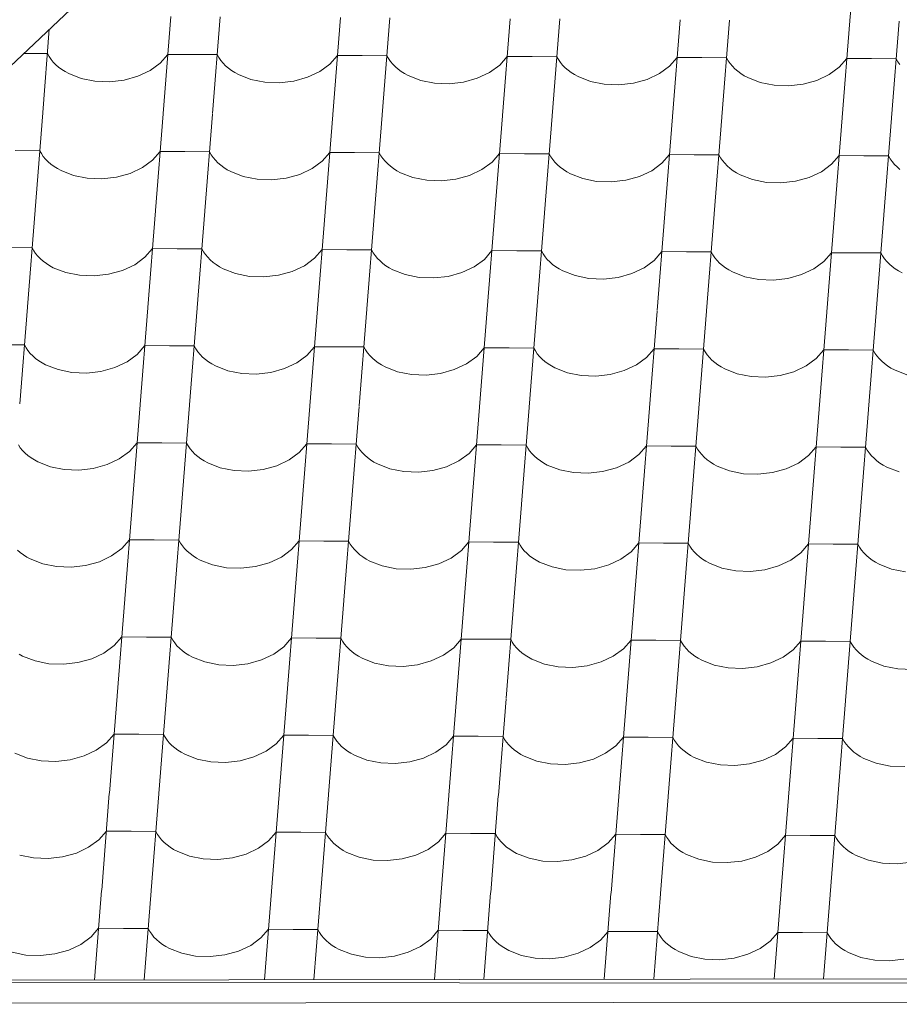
# Model space of a CAD drawing. Header units: millimetres. Extents: x -124639 to 133188, y -48358 to 76648.
# Tile 6 of 49: x 1153 to 2006, y 7033 to 7988. Entities that reach past the tile are written whole.
import ezdxf

# ---------------------------------------------------------------- set-up
doc = ezdxf.new("R2010")
doc.units = ezdxf.units.MM
doc.header["$MEASUREMENT"] = 0
doc.layers.add('Konstrukce - střechy a skořepiny', color=7, linetype='Continuous')
doc.layers.add('Výplně - Povrchové', color=7, linetype='Continuous')

# ---------------------------------------------------------------- blocks, each defined once
blk = doc.blocks.new('*X4')
at = {"layer": 'Výplně - Povrchové', "color": 7, "linetype": 'Continuous', "lineweight": 13}
for p, q in [((1965.45, 8080.96), (1958.04, 7987.12)), ((1299.5, 7990.81), (1292.08, 7896.97)), ((1347.42, 7990.51), (1340.01, 7896.67)), ((1464.12, 7989.8), (1456.71, 7895.96)), ((1512.05, 7989.51), (1504.63, 7895.67)), ((1628.75, 7988.79), (1621.34, 7894.95)), ((1676.68, 7988.5), (1669.26, 7894.66)), ((1793.38, 7987.79), (1785.96, 7893.95)), ((1841.31, 7987.49), (1833.89, 7893.65)), ((1958.01, 7986.78), (1950.59, 7892.94)), ((2005.94, 7986.49), (1998.52, 7892.65)), ((1181.76, 7978.47), (1175.38, 7897.68)), ((1179.9, 7954.91), (1157.01, 7955.05)), ((1179.9, 7954.91), (1181.5, 7952.07)), ((1181.5, 7952.07), (1183.4, 7949.33)), ((1183.4, 7949.33), (1185.59, 7946.69)), ((1185.59, 7946.69), (1188.07, 7944.18)), ((1279.41, 7938.54), (1289.28, 7945.74)), ((1289.28, 7945.74), (1296.6, 7954.2)), ((1320.57, 7954.05), (1296.6, 7954.2)), ((1344.53, 7953.9), (1320.57, 7954.05)), ((1344.53, 7953.9), (1346.13, 7951.06)), ((1346.13, 7951.06), (1348.03, 7948.32)), ((1348.03, 7948.32), (1350.22, 7945.69)), ((1350.22, 7945.69), (1352.7, 7943.18)), ((1453.91, 7944.74), (1461.23, 7953.19)), ((1485.19, 7953.04), (1461.23, 7953.19)), ((1509.16, 7952.9), (1485.19, 7953.04)), ((1509.16, 7952.9), (1510.75, 7950.06)), ((1510.75, 7950.06), (1512.65, 7947.31)), ((1512.65, 7947.31), (1514.85, 7944.68)), ((1618.53, 7943.73), (1625.86, 7952.18)), ((1649.82, 7952.03), (1625.86, 7952.18)), ((1673.79, 7951.89), (1649.82, 7952.03)), ((1673.79, 7951.89), (1675.38, 7949.05)), ((1675.38, 7949.05), (1677.28, 7946.31)), ((1677.28, 7946.31), (1679.48, 7943.67)), ((1783.16, 7942.72), (1790.49, 7951.17)), ((1814.45, 7951.03), (1790.49, 7951.17)), ((1838.41, 7950.88), (1814.45, 7951.03)), ((1838.41, 7950.88), (1840.01, 7948.04)), ((1840.01, 7948.04), (1841.91, 7945.3)), ((1947.79, 7941.72), (1955.11, 7950.17)), ((1979.08, 7950.02), (1955.11, 7950.17)), ((2003.04, 7949.87), (1979.08, 7950.02)), ((2003.04, 7949.87), (2004.64, 7947.04)), ((2004.64, 7947.04), (2006.54, 7944.29)), ((1188.07, 7944.18), (1190.82, 7941.81)), ((1190.82, 7941.81), (1193.82, 7939.58)), ((1193.82, 7939.58), (1197.06, 7937.52)), ((1197.06, 7937.52), (1200.53, 7935.62)), ((1267.52, 7932.95), (1279.41, 7938.54)), ((1352.7, 7943.18), (1355.45, 7940.8)), ((1355.45, 7940.8), (1358.45, 7938.58)), ((1358.45, 7938.58), (1361.69, 7936.51)), ((1361.69, 7936.51), (1365.16, 7934.62)), ((1432.14, 7931.94), (1444.04, 7937.53)), ((1444.04, 7937.53), (1453.91, 7944.74)), ((1514.85, 7944.68), (1517.33, 7942.17)), ((1517.33, 7942.17), (1520.08, 7939.79)), ((1520.08, 7939.79), (1523.08, 7937.57)), ((1523.08, 7937.57), (1526.32, 7935.5)), ((1596.77, 7930.94), (1608.67, 7936.53)), ((1608.67, 7936.53), (1618.53, 7943.73)), ((1679.48, 7943.67), (1681.96, 7941.16)), ((1681.96, 7941.16), (1684.7, 7938.79)), ((1684.7, 7938.79), (1687.71, 7936.56)), ((1687.71, 7936.56), (1690.95, 7934.5)), ((1773.3, 7935.52), (1783.16, 7942.72)), ((1841.91, 7945.3), (1844.11, 7942.66)), ((1844.11, 7942.66), (1846.58, 7940.15)), ((1846.58, 7940.15), (1849.33, 7937.78)), ((1849.33, 7937.78), (1852.33, 7935.55)), ((1937.93, 7934.51), (1947.79, 7941.72)), ((1200.53, 7935.62), (1212.58, 7930.92)), ((1212.58, 7930.92), (1226, 7928.21)), ((1226, 7928.21), (1240.11, 7927.65)), ((1240.11, 7927.65), (1254.19, 7929.26)), ((1254.19, 7929.26), (1267.52, 7932.95)), ((1365.16, 7934.62), (1377.21, 7929.91)), ((1377.21, 7929.91), (1390.63, 7927.21)), ((1390.63, 7927.21), (1404.74, 7926.64)), ((1404.74, 7926.64), (1418.82, 7928.25)), ((1418.82, 7928.25), (1432.14, 7931.94)), ((1526.32, 7935.5), (1529.79, 7933.61)), ((1529.79, 7933.61), (1541.84, 7928.9)), ((1541.84, 7928.9), (1555.26, 7926.2)), ((1569.37, 7925.64), (1583.44, 7927.24)), ((1583.44, 7927.24), (1596.77, 7930.94)), ((1690.95, 7934.5), (1694.42, 7932.6)), ((1694.42, 7932.6), (1706.46, 7927.9)), ((1706.46, 7927.9), (1719.89, 7925.19)), ((1748.07, 7926.24), (1761.4, 7929.93)), ((1761.4, 7929.93), (1773.3, 7935.52)), ((1852.33, 7935.55), (1855.58, 7933.49)), ((1855.58, 7933.49), (1859.04, 7931.6)), ((1859.04, 7931.6), (1871.09, 7926.89)), ((1871.09, 7926.89), (1884.51, 7924.19)), ((1912.7, 7925.23), (1926.03, 7928.92)), ((1926.03, 7928.92), (1937.93, 7934.51)), ((1555.26, 7926.2), (1569.37, 7925.64)), ((1719.89, 7925.19), (1734, 7924.63)), ((1734, 7924.63), (1748.07, 7926.24)), ((1884.51, 7924.19), (1898.62, 7923.62)), ((1898.62, 7923.62), (1912.7, 7925.23)), ((1175.35, 7897.34), (1167.93, 7803.5)), ((1292.05, 7896.63), (1284.64, 7802.79)), ((1339.98, 7896.33), (1332.56, 7802.49)), ((1456.68, 7895.62), (1449.26, 7801.78)), ((1504.61, 7895.33), (1497.19, 7801.49)), ((1621.31, 7894.61), (1613.89, 7800.77)), ((1669.24, 7894.32), (1661.82, 7800.48)), ((1785.94, 7893.61), (1778.52, 7799.77)), ((1833.86, 7893.31), (1826.45, 7799.47)), ((1950.57, 7892.6), (1943.15, 7798.76)), ((1998.49, 7892.31), (1991.08, 7798.47)), ((1172.46, 7860.73), (1148.49, 7860.88)), ((1172.46, 7860.73), (1174.05, 7857.89)), ((1281.83, 7851.57), (1289.16, 7860.02)), ((1313.12, 7859.87), (1289.16, 7860.02)), ((1337.09, 7859.72), (1313.12, 7859.87)), ((1337.09, 7859.72), (1338.68, 7856.88)), ((1174.05, 7857.89), (1175.95, 7855.15)), ((1175.95, 7855.15), (1178.15, 7852.51)), ((1178.15, 7852.51), (1180.63, 7850)), ((1271.97, 7844.36), (1281.83, 7851.57)), ((1338.68, 7856.88), (1340.58, 7854.14)), ((1340.58, 7854.14), (1342.78, 7851.51)), ((1342.78, 7851.51), (1345.26, 7849)), ((1436.6, 7843.35), (1446.46, 7850.56)), ((1446.46, 7850.56), (1453.79, 7859.01)), ((1477.75, 7858.86), (1453.79, 7859.01)), ((1501.71, 7858.72), (1477.75, 7858.86)), ((1501.71, 7858.72), (1503.31, 7855.88)), ((1503.31, 7855.88), (1505.21, 7853.13)), ((1505.21, 7853.13), (1507.41, 7850.5)), ((1507.41, 7850.5), (1509.88, 7847.99)), ((1611.09, 7849.55), (1618.42, 7858)), ((1642.38, 7857.86), (1618.42, 7858)), ((1666.34, 7857.71), (1642.38, 7857.86)), ((1666.34, 7857.71), (1667.94, 7854.87)), ((1667.94, 7854.87), (1669.84, 7852.13)), ((1669.84, 7852.13), (1672.03, 7849.49)), ((1775.72, 7848.54), (1783.04, 7857)), ((1807.01, 7856.85), (1783.04, 7857)), ((1830.97, 7856.7), (1807.01, 7856.85)), ((1830.97, 7856.7), (1832.57, 7853.86)), ((1832.57, 7853.86), (1834.47, 7851.12)), ((1834.47, 7851.12), (1836.66, 7848.49)), ((1940.35, 7847.54), (1947.67, 7855.99)), ((1971.64, 7855.84), (1947.67, 7855.99)), ((1995.6, 7855.69), (1971.64, 7855.84)), ((1995.6, 7855.69), (1997.2, 7852.86)), ((1997.2, 7852.86), (1999.1, 7850.11)), ((1180.63, 7850), (1183.38, 7847.63)), ((1183.38, 7847.63), (1186.38, 7845.4)), ((1186.38, 7845.4), (1189.62, 7843.34)), ((1189.62, 7843.34), (1193.09, 7841.44)), ((1193.09, 7841.44), (1205.14, 7836.74)), ((1260.07, 7838.77), (1271.97, 7844.36)), ((1345.26, 7849), (1348, 7846.62)), ((1348, 7846.62), (1351.01, 7844.4)), ((1351.01, 7844.4), (1354.25, 7842.33)), ((1354.25, 7842.33), (1357.72, 7840.44)), ((1424.7, 7837.76), (1436.6, 7843.35)), ((1509.88, 7847.99), (1512.63, 7845.61)), ((1512.63, 7845.61), (1515.64, 7843.39)), ((1515.64, 7843.39), (1518.88, 7841.32)), ((1518.88, 7841.32), (1522.34, 7839.43)), ((1589.33, 7836.76), (1601.23, 7842.35)), ((1601.23, 7842.35), (1611.09, 7849.55)), ((1672.03, 7849.49), (1674.51, 7846.98)), ((1674.51, 7846.98), (1677.26, 7844.61)), ((1677.26, 7844.61), (1680.26, 7842.38)), ((1680.26, 7842.38), (1683.51, 7840.32)), ((1753.96, 7835.75), (1765.86, 7841.34)), ((1765.86, 7841.34), (1775.72, 7848.54)), ((1836.66, 7848.49), (1839.14, 7845.97)), ((1839.14, 7845.97), (1841.89, 7843.6)), ((1841.89, 7843.6), (1844.89, 7841.37)), ((1844.89, 7841.37), (1848.13, 7839.31)), ((1930.48, 7840.33), (1940.35, 7847.54)), ((1999.1, 7850.11), (2001.29, 7847.48)), ((2001.29, 7847.48), (2003.77, 7844.97)), ((2003.77, 7844.97), (2006.52, 7842.59)), ((1205.14, 7836.74), (1218.56, 7834.04)), ((1218.56, 7834.04), (1232.67, 7833.47)), ((1232.67, 7833.47), (1246.75, 7835.08)), ((1246.75, 7835.08), (1260.07, 7838.77)), ((1357.72, 7840.44), (1369.77, 7835.73)), ((1369.77, 7835.73), (1383.19, 7833.03)), ((1383.19, 7833.03), (1397.3, 7832.47)), ((1397.3, 7832.47), (1411.37, 7834.07)), ((1411.37, 7834.07), (1424.7, 7837.76)), ((1522.34, 7839.43), (1534.39, 7834.72)), ((1534.39, 7834.72), (1547.81, 7832.02)), ((1547.81, 7832.02), (1561.92, 7831.46)), ((1561.92, 7831.46), (1576, 7833.06)), ((1576, 7833.06), (1589.33, 7836.76)), ((1683.51, 7840.32), (1686.97, 7838.42)), ((1686.97, 7838.42), (1699.02, 7833.72)), ((1699.02, 7833.72), (1712.44, 7831.01)), ((1726.55, 7830.45), (1740.63, 7832.06)), ((1740.63, 7832.06), (1753.96, 7835.75)), ((1848.13, 7839.31), (1851.6, 7837.42)), ((1851.6, 7837.42), (1863.65, 7832.71)), ((1863.65, 7832.71), (1877.07, 7830.01)), ((1891.18, 7829.44), (1905.26, 7831.05)), ((1905.26, 7831.05), (1918.59, 7834.74)), ((1918.59, 7834.74), (1930.48, 7840.33)), ((1712.44, 7831.01), (1726.55, 7830.45)), ((1877.07, 7830.01), (1891.18, 7829.44)), ((1167.91, 7803.16), (1160.49, 7709.32)), ((1284.61, 7802.45), (1277.19, 7708.61)), ((1332.54, 7802.16), (1325.12, 7708.32)), ((1449.24, 7801.44), (1441.82, 7707.6)), ((1497.16, 7801.15), (1489.75, 7707.31)), ((1613.87, 7800.43), (1606.45, 7706.59)), ((1661.79, 7800.14), (1654.38, 7706.3)), ((1778.49, 7799.43), (1771.08, 7705.59)), ((1826.42, 7799.13), (1819, 7705.29)), ((1943.12, 7798.42), (1935.71, 7704.58)), ((1991.05, 7798.13), (1983.63, 7704.29)), ((1165.01, 7766.55), (1141.05, 7766.7)), ((1165.01, 7766.55), (1166.61, 7763.71)), ((1274.39, 7757.39), (1281.72, 7765.84)), ((1305.68, 7765.69), (1281.72, 7765.84)), ((1329.64, 7765.54), (1305.68, 7765.69)), ((1329.64, 7765.54), (1331.24, 7762.71)), ((1439.02, 7756.38), (1446.34, 7764.83)), ((1470.31, 7764.68), (1446.34, 7764.83)), ((1494.27, 7764.54), (1470.31, 7764.68)), ((1494.27, 7764.54), (1495.87, 7761.7)), ((1166.61, 7763.71), (1168.51, 7760.97)), ((1168.51, 7760.97), (1170.71, 7758.33)), ((1170.71, 7758.33), (1173.18, 7755.82)), ((1173.18, 7755.82), (1175.93, 7753.45)), ((1264.53, 7750.18), (1274.39, 7757.39)), ((1331.24, 7762.71), (1333.14, 7759.96)), ((1333.14, 7759.96), (1335.33, 7757.33)), ((1335.33, 7757.33), (1337.81, 7754.82)), ((1337.81, 7754.82), (1340.56, 7752.44)), ((1429.16, 7749.17), (1439.02, 7756.38)), ((1495.87, 7761.7), (1497.77, 7758.95)), ((1497.77, 7758.95), (1499.96, 7756.32)), ((1499.96, 7756.32), (1502.44, 7753.81)), ((1593.78, 7748.17), (1603.65, 7755.37)), ((1603.65, 7755.37), (1610.97, 7763.82)), ((1634.94, 7763.68), (1610.97, 7763.82)), ((1658.9, 7763.53), (1634.94, 7763.68)), ((1658.9, 7763.53), (1660.5, 7760.69)), ((1660.5, 7760.69), (1662.4, 7757.95)), ((1662.4, 7757.95), (1664.59, 7755.31)), ((1664.59, 7755.31), (1667.07, 7752.8)), ((1768.28, 7754.37), (1775.6, 7762.82)), ((1799.56, 7762.67), (1775.6, 7762.82)), ((1823.53, 7762.52), (1799.56, 7762.67)), ((1823.53, 7762.52), (1825.12, 7759.68)), ((1825.12, 7759.68), (1827.02, 7756.94)), ((1827.02, 7756.94), (1829.22, 7754.31)), ((1932.9, 7753.36), (1940.23, 7761.81)), ((1964.19, 7761.66), (1940.23, 7761.81)), ((1988.16, 7761.52), (1964.19, 7761.66)), ((1988.16, 7761.52), (1989.75, 7758.68)), ((1989.75, 7758.68), (1991.65, 7755.93)), ((1991.65, 7755.93), (1993.85, 7753.3)), ((1175.93, 7753.45), (1178.94, 7751.22)), ((1178.94, 7751.22), (1182.18, 7749.16)), ((1182.18, 7749.16), (1185.64, 7747.27)), ((1185.64, 7747.27), (1197.69, 7742.56)), ((1252.63, 7744.59), (1264.53, 7750.18)), ((1340.56, 7752.44), (1343.56, 7750.22)), ((1343.56, 7750.22), (1346.81, 7748.15)), ((1346.81, 7748.15), (1350.27, 7746.26)), ((1350.27, 7746.26), (1362.32, 7741.55)), ((1417.26, 7743.58), (1429.16, 7749.17)), ((1502.44, 7753.81), (1505.19, 7751.44)), ((1505.19, 7751.44), (1508.19, 7749.21)), ((1508.19, 7749.21), (1511.43, 7747.14)), ((1511.43, 7747.14), (1514.9, 7745.25)), ((1514.9, 7745.25), (1526.95, 7740.55)), ((1581.89, 7742.58), (1593.78, 7748.17)), ((1667.07, 7752.8), (1669.82, 7750.43)), ((1669.82, 7750.43), (1672.82, 7748.2)), ((1672.82, 7748.2), (1676.06, 7746.14)), ((1676.06, 7746.14), (1679.53, 7744.24)), ((1746.51, 7741.57), (1758.41, 7747.16)), ((1758.41, 7747.16), (1768.28, 7754.37)), ((1829.22, 7754.31), (1831.7, 7751.8)), ((1831.7, 7751.8), (1834.45, 7749.42)), ((1834.45, 7749.42), (1837.45, 7747.2)), ((1837.45, 7747.2), (1840.69, 7745.13)), ((1840.69, 7745.13), (1844.16, 7743.24)), ((1911.14, 7740.56), (1923.04, 7746.15)), ((1923.04, 7746.15), (1932.9, 7753.36)), ((1993.85, 7753.3), (1996.33, 7750.79)), ((1996.33, 7750.79), (1999.07, 7748.41)), ((1999.07, 7748.41), (2002.08, 7746.19)), ((2002.08, 7746.19), (2005.32, 7744.12)), ((1197.69, 7742.56), (1211.12, 7739.86)), ((1211.12, 7739.86), (1225.22, 7739.29)), ((1225.22, 7739.29), (1239.3, 7740.9)), ((1239.3, 7740.9), (1252.63, 7744.59)), ((1362.32, 7741.55), (1375.74, 7738.85)), ((1375.74, 7738.85), (1389.85, 7738.29)), ((1389.85, 7738.29), (1403.93, 7739.89)), ((1403.93, 7739.89), (1417.26, 7743.58)), ((1526.95, 7740.55), (1540.37, 7737.84)), ((1540.37, 7737.84), (1554.48, 7737.28)), ((1554.48, 7737.28), (1568.56, 7738.88)), ((1568.56, 7738.88), (1581.89, 7742.58)), ((1679.53, 7744.24), (1691.58, 7739.54)), ((1691.58, 7739.54), (1705, 7736.84)), ((1705, 7736.84), (1719.11, 7736.27)), ((1719.11, 7736.27), (1733.19, 7737.88)), ((1733.19, 7737.88), (1746.51, 7741.57)), ((1844.16, 7743.24), (1856.21, 7738.53)), ((1856.21, 7738.53), (1869.63, 7735.83)), ((1869.63, 7735.83), (1883.74, 7735.26)), ((1883.74, 7735.26), (1897.81, 7736.87)), ((1897.81, 7736.87), (1911.14, 7740.56)), ((2005.32, 7744.12), (2008.78, 7742.23)), ((1160.46, 7708.98), (1153.05, 7615.14)), ((1277.17, 7708.27), (1269.75, 7614.43)), ((1325.09, 7707.98), (1317.68, 7614.14)), ((1441.79, 7707.26), (1434.38, 7613.42)), ((1489.72, 7706.97), (1482.3, 7613.13)), ((1606.42, 7706.26), (1599.01, 7612.42)), ((1654.35, 7705.96), (1646.93, 7612.12)), ((1771.05, 7705.25), (1763.63, 7611.41)), ((1818.98, 7704.96), (1811.56, 7611.11)), ((1935.68, 7704.24), (1928.26, 7610.4)), ((1983.61, 7703.95), (1976.19, 7610.11)), ((1157.57, 7672.37), (1133.61, 7672.52)), ((1157.57, 7672.37), (1159.17, 7669.53)), ((1159.17, 7669.53), (1161.07, 7666.79)), ((1266.95, 7663.21), (1274.27, 7671.66)), ((1298.24, 7671.51), (1274.27, 7671.66)), ((1322.2, 7671.37), (1298.24, 7671.51)), ((1322.2, 7671.37), (1323.8, 7668.53)), ((1431.58, 7662.2), (1438.9, 7670.65)), ((1462.86, 7670.5), (1438.9, 7670.65)), ((1486.83, 7670.36), (1462.86, 7670.5)), ((1486.83, 7670.36), (1488.42, 7667.52)), ((1596.2, 7661.19), (1603.53, 7669.64)), ((1627.49, 7669.5), (1603.53, 7669.64)), ((1651.46, 7669.35), (1627.49, 7669.5)), ((1651.46, 7669.35), (1653.05, 7666.51)), ((1161.07, 7666.79), (1163.26, 7664.16)), ((1163.26, 7664.16), (1165.74, 7661.64)), ((1165.74, 7661.64), (1168.49, 7659.27)), ((1168.49, 7659.27), (1171.49, 7657.05)), ((1257.09, 7656), (1266.95, 7663.21)), ((1323.8, 7668.53), (1325.7, 7665.78)), ((1325.7, 7665.78), (1327.89, 7663.15)), ((1327.89, 7663.15), (1330.37, 7660.64)), ((1330.37, 7660.64), (1333.12, 7658.26)), ((1421.71, 7655), (1431.58, 7662.2)), ((1488.42, 7667.52), (1490.32, 7664.78)), ((1490.32, 7664.78), (1492.52, 7662.14)), ((1492.52, 7662.14), (1495, 7659.63)), ((1495, 7659.63), (1497.75, 7657.26)), ((1586.34, 7653.99), (1596.2, 7661.19)), ((1653.05, 7666.51), (1654.95, 7663.77)), ((1654.95, 7663.77), (1657.15, 7661.13)), ((1657.15, 7661.13), (1659.63, 7658.62)), ((1750.97, 7652.98), (1760.83, 7660.19)), ((1760.83, 7660.19), (1768.16, 7668.64)), ((1792.12, 7668.49), (1768.16, 7668.64)), ((1816.08, 7668.34), (1792.12, 7668.49)), ((1816.08, 7668.34), (1817.68, 7665.51)), ((1817.68, 7665.51), (1819.58, 7662.76)), ((1819.58, 7662.76), (1821.78, 7660.13)), ((1821.78, 7660.13), (1824.25, 7657.62)), ((1915.6, 7651.97), (1925.46, 7659.18)), ((1925.46, 7659.18), (1932.79, 7667.63)), ((1956.75, 7667.48), (1932.79, 7667.63)), ((1980.71, 7667.34), (1956.75, 7667.48)), ((1980.71, 7667.34), (1982.31, 7664.5)), ((1982.31, 7664.5), (1984.21, 7661.75)), ((1984.21, 7661.75), (1986.4, 7659.12)), ((1171.49, 7657.05), (1174.74, 7654.98)), ((1174.74, 7654.98), (1178.2, 7653.09)), ((1178.2, 7653.09), (1190.25, 7648.38)), ((1231.86, 7646.72), (1245.19, 7650.41)), ((1245.19, 7650.41), (1257.09, 7656)), ((1333.12, 7658.26), (1336.12, 7656.04)), ((1336.12, 7656.04), (1339.36, 7653.97)), ((1339.36, 7653.97), (1342.83, 7652.08)), ((1342.83, 7652.08), (1354.88, 7647.37)), ((1409.81, 7649.4), (1421.71, 7655)), ((1497.75, 7657.26), (1500.75, 7655.03)), ((1500.75, 7655.03), (1503.99, 7652.97)), ((1503.99, 7652.97), (1507.46, 7651.07)), ((1507.46, 7651.07), (1519.51, 7646.37)), ((1574.44, 7648.4), (1586.34, 7653.99)), ((1659.63, 7658.62), (1662.37, 7656.25)), ((1662.37, 7656.25), (1665.38, 7654.02)), ((1665.38, 7654.02), (1668.62, 7651.96)), ((1668.62, 7651.96), (1672.09, 7650.07)), ((1672.09, 7650.07), (1684.13, 7645.36)), ((1739.07, 7647.39), (1750.97, 7652.98)), ((1824.25, 7657.62), (1827, 7655.24)), ((1827, 7655.24), (1830.01, 7653.02)), ((1830.01, 7653.02), (1833.25, 7650.95)), ((1833.25, 7650.95), (1836.71, 7649.06)), ((1903.7, 7646.38), (1915.6, 7651.97)), ((1986.4, 7659.12), (1988.88, 7656.61)), ((1988.88, 7656.61), (1991.63, 7654.23)), ((1991.63, 7654.23), (1994.63, 7652.01)), ((1994.63, 7652.01), (1997.88, 7649.94)), ((1997.88, 7649.94), (2001.34, 7648.05)), ((1190.25, 7648.38), (1203.67, 7645.68)), ((1203.67, 7645.68), (1217.78, 7645.11)), ((1217.78, 7645.11), (1231.86, 7646.72)), ((1354.88, 7647.37), (1368.3, 7644.67)), ((1368.3, 7644.67), (1382.41, 7644.11)), ((1382.41, 7644.11), (1396.49, 7645.71)), ((1396.49, 7645.71), (1409.81, 7649.4)), ((1519.51, 7646.37), (1532.93, 7643.66)), ((1532.93, 7643.66), (1547.04, 7643.1)), ((1547.04, 7643.1), (1561.11, 7644.71)), ((1561.11, 7644.71), (1574.44, 7648.4)), ((1684.13, 7645.36), (1697.56, 7642.66)), ((1697.56, 7642.66), (1711.67, 7642.09)), ((1711.67, 7642.09), (1725.74, 7643.7)), ((1725.74, 7643.7), (1739.07, 7647.39)), ((1836.71, 7649.06), (1848.76, 7644.35)), ((1848.76, 7644.35), (1862.18, 7641.65)), ((1862.18, 7641.65), (1876.29, 7641.09)), ((1876.29, 7641.09), (1890.37, 7642.69)), ((1890.37, 7642.69), (1903.7, 7646.38)), ((2001.34, 7648.05), (2013.39, 7643.35)), ((1269.72, 7614.09), (1262.31, 7520.25)), ((1317.65, 7613.8), (1310.23, 7519.96)), ((1434.35, 7613.08), (1426.93, 7519.24)), ((1482.28, 7612.79), (1474.86, 7518.95)), ((1598.98, 7612.08), (1591.56, 7518.24)), ((1646.91, 7611.78), (1639.49, 7517.94)), ((1763.61, 7611.07), (1756.19, 7517.23)), ((1811.53, 7610.78), (1804.12, 7516.94)), ((1928.24, 7610.06), (1920.82, 7516.22)), ((1976.16, 7609.77), (1968.75, 7515.93)), ((1151.72, 7575.35), (1153.62, 7572.61)), ((1259.5, 7569.03), (1266.83, 7577.48)), ((1290.79, 7577.33), (1266.83, 7577.48)), ((1314.76, 7577.19), (1290.79, 7577.33)), ((1314.76, 7577.19), (1316.35, 7574.35)), ((1316.35, 7574.35), (1318.25, 7571.6)), ((1424.13, 7568.02), (1431.46, 7576.47)), ((1455.42, 7576.33), (1431.46, 7576.47)), ((1479.38, 7576.18), (1455.42, 7576.33)), ((1479.38, 7576.18), (1480.98, 7573.34)), ((1480.98, 7573.34), (1482.88, 7570.6)), ((1588.76, 7567.01), (1596.09, 7575.47)), ((1620.05, 7575.32), (1596.09, 7575.47)), ((1644.01, 7575.17), (1620.05, 7575.32)), ((1644.01, 7575.17), (1645.61, 7572.33)), ((1753.39, 7566.01), (1760.71, 7574.46)), ((1784.68, 7574.31), (1760.71, 7574.46)), ((1808.64, 7574.16), (1784.68, 7574.31)), ((1808.64, 7574.16), (1810.24, 7571.33)), ((1918.02, 7565), (1925.34, 7573.45)), ((1949.31, 7573.3), (1925.34, 7573.45)), ((1973.27, 7573.16), (1949.31, 7573.3)), ((1153.62, 7572.61), (1155.82, 7569.98)), ((1155.82, 7569.98), (1158.3, 7567.47)), ((1158.3, 7567.47), (1161.05, 7565.09)), ((1161.05, 7565.09), (1164.05, 7562.87)), ((1249.64, 7561.82), (1259.5, 7569.03)), ((1318.25, 7571.6), (1320.45, 7568.97)), ((1320.45, 7568.97), (1322.93, 7566.46)), ((1322.93, 7566.46), (1325.67, 7564.08)), ((1325.67, 7564.08), (1328.68, 7561.86)), ((1414.27, 7560.82), (1424.13, 7568.02)), ((1482.88, 7570.6), (1485.08, 7567.96)), ((1485.08, 7567.96), (1487.55, 7565.45)), ((1487.55, 7565.45), (1490.3, 7563.08)), ((1578.9, 7559.81), (1588.76, 7567.01)), ((1645.61, 7572.33), (1647.51, 7569.59)), ((1647.51, 7569.59), (1649.7, 7566.96)), ((1649.7, 7566.96), (1652.18, 7564.44)), ((1652.18, 7564.44), (1654.93, 7562.07)), ((1743.53, 7558.8), (1753.39, 7566.01)), ((1810.24, 7571.33), (1812.14, 7568.58)), ((1812.14, 7568.58), (1814.33, 7565.95)), ((1814.33, 7565.95), (1816.81, 7563.44)), ((1908.15, 7557.8), (1918.02, 7565)), ((1973.27, 7573.16), (1974.87, 7570.32)), ((1974.87, 7570.32), (1976.77, 7567.58)), ((1976.77, 7567.58), (1978.96, 7564.94)), ((1978.96, 7564.94), (1981.44, 7562.43)), ((1164.05, 7562.87), (1167.29, 7560.8)), ((1167.29, 7560.8), (1170.76, 7558.91)), ((1170.76, 7558.91), (1182.81, 7554.2)), ((1182.81, 7554.2), (1196.23, 7551.5)), ((1224.42, 7552.54), (1237.74, 7556.23)), ((1237.74, 7556.23), (1249.64, 7561.82)), ((1328.68, 7561.86), (1331.92, 7559.79)), ((1331.92, 7559.79), (1335.39, 7557.9)), ((1335.39, 7557.9), (1347.44, 7553.19)), ((1389.04, 7551.53), (1402.37, 7555.23)), ((1402.37, 7555.23), (1414.27, 7560.82)), ((1490.3, 7563.08), (1493.31, 7560.85)), ((1493.31, 7560.85), (1496.55, 7558.79)), ((1496.55, 7558.79), (1500.01, 7556.89)), ((1500.01, 7556.89), (1512.06, 7552.19)), ((1553.67, 7550.53), (1567, 7554.22)), ((1567, 7554.22), (1578.9, 7559.81)), ((1654.93, 7562.07), (1657.93, 7559.84)), ((1657.93, 7559.84), (1661.18, 7557.78)), ((1661.18, 7557.78), (1664.64, 7555.89)), ((1664.64, 7555.89), (1676.69, 7551.18)), ((1731.63, 7553.21), (1743.53, 7558.8)), ((1816.81, 7563.44), (1819.56, 7561.06)), ((1819.56, 7561.06), (1822.56, 7558.84)), ((1822.56, 7558.84), (1825.8, 7556.77)), ((1825.8, 7556.77), (1829.27, 7554.88)), ((1829.27, 7554.88), (1841.32, 7550.17)), ((1896.26, 7552.2), (1908.15, 7557.8)), ((1981.44, 7562.43), (1984.19, 7560.06)), ((1984.19, 7560.06), (1987.19, 7557.83)), ((1987.19, 7557.83), (1990.43, 7555.77)), ((1990.43, 7555.77), (1993.9, 7553.87)), ((1196.23, 7551.5), (1210.34, 7550.94)), ((1210.34, 7550.94), (1224.42, 7552.54)), ((1347.44, 7553.19), (1360.86, 7550.49)), ((1360.86, 7550.49), (1374.97, 7549.93)), ((1374.97, 7549.93), (1389.04, 7551.53)), ((1512.06, 7552.19), (1525.48, 7549.48)), ((1525.48, 7549.48), (1539.59, 7548.92)), ((1539.59, 7548.92), (1553.67, 7550.53)), ((1676.69, 7551.18), (1690.11, 7548.48)), ((1690.11, 7548.48), (1704.22, 7547.91)), ((1704.22, 7547.91), (1718.3, 7549.52)), ((1718.3, 7549.52), (1731.63, 7553.21)), ((1841.32, 7550.17), (1854.74, 7547.47)), ((1854.74, 7547.47), (1868.85, 7546.91)), ((1868.85, 7546.91), (1882.93, 7548.51)), ((1882.93, 7548.51), (1896.26, 7552.2)), ((1993.9, 7553.87), (2005.95, 7549.17)), ((1262.28, 7519.91), (1254.86, 7426.07)), ((1310.21, 7519.62), (1302.79, 7425.78)), ((1426.91, 7518.9), (1419.49, 7425.06)), ((1474.83, 7518.61), (1467.42, 7424.77)), ((1591.54, 7517.9), (1584.12, 7424.06)), ((1639.46, 7517.6), (1632.05, 7423.76)), ((1756.16, 7516.89), (1748.75, 7423.05)), ((1804.09, 7516.6), (1796.67, 7422.76)), ((1920.79, 7515.88), (1913.38, 7422.04)), ((1968.72, 7515.59), (1961.3, 7421.75)), ((1252.06, 7474.85), (1259.39, 7483.3)), ((1283.35, 7483.15), (1259.39, 7483.3)), ((1307.31, 7483.01), (1283.35, 7483.15)), ((1307.31, 7483.01), (1308.91, 7480.17)), ((1308.91, 7480.17), (1310.81, 7477.42)), ((1416.69, 7473.84), (1424.01, 7482.29)), ((1447.98, 7482.15), (1424.01, 7482.29)), ((1471.94, 7482), (1447.98, 7482.15)), ((1471.94, 7482), (1473.54, 7479.16)), ((1473.54, 7479.16), (1475.44, 7476.42)), ((1581.32, 7472.84), (1588.64, 7481.29)), ((1612.61, 7481.14), (1588.64, 7481.29)), ((1636.57, 7480.99), (1612.61, 7481.14)), ((1636.57, 7480.99), (1638.17, 7478.15)), ((1638.17, 7478.15), (1640.07, 7475.41)), ((1745.95, 7471.83), (1753.27, 7480.28)), ((1777.23, 7480.13), (1753.27, 7480.28)), ((1801.2, 7479.99), (1777.23, 7480.13)), ((1801.2, 7479.99), (1802.79, 7477.15)), ((1910.57, 7470.82), (1917.9, 7479.27)), ((1941.86, 7479.13), (1917.9, 7479.27)), ((1965.83, 7478.98), (1941.86, 7479.13)), ((1965.83, 7478.98), (1967.42, 7476.14)), ((1150.85, 7473.29), (1153.6, 7470.91)), ((1153.6, 7470.91), (1156.61, 7468.69)), ((1156.61, 7468.69), (1159.85, 7466.62)), ((1242.2, 7467.64), (1252.06, 7474.85)), ((1310.81, 7477.42), (1313, 7474.79)), ((1313, 7474.79), (1315.48, 7472.28)), ((1315.48, 7472.28), (1318.23, 7469.91)), ((1318.23, 7469.91), (1321.23, 7467.68)), ((1406.83, 7466.64), (1416.69, 7473.84)), ((1475.44, 7476.42), (1477.63, 7473.78)), ((1477.63, 7473.78), (1480.11, 7471.27)), ((1480.11, 7471.27), (1482.86, 7468.9)), ((1482.86, 7468.9), (1485.86, 7466.67)), ((1571.45, 7465.63), (1581.32, 7472.84)), ((1640.07, 7475.41), (1642.26, 7472.78)), ((1642.26, 7472.78), (1644.74, 7470.27)), ((1644.74, 7470.27), (1647.49, 7467.89)), ((1736.08, 7464.62), (1745.95, 7471.83)), ((1802.79, 7477.15), (1804.69, 7474.4)), ((1804.69, 7474.4), (1806.89, 7471.77)), ((1806.89, 7471.77), (1809.37, 7469.26)), ((1809.37, 7469.26), (1812.12, 7466.88)), ((1900.71, 7463.62), (1910.57, 7470.82)), ((1967.42, 7476.14), (1969.32, 7473.4)), ((1969.32, 7473.4), (1971.52, 7470.76)), ((1971.52, 7470.76), (1974, 7468.25)), ((1974, 7468.25), (1976.74, 7465.88)), ((1159.85, 7466.62), (1163.31, 7464.73)), ((1163.31, 7464.73), (1175.36, 7460.02)), ((1175.36, 7460.02), (1188.79, 7457.32)), ((1216.97, 7458.36), (1230.3, 7462.05)), ((1230.3, 7462.05), (1242.2, 7467.64)), ((1321.23, 7467.68), (1324.48, 7465.61)), ((1324.48, 7465.61), (1327.94, 7463.72)), ((1327.94, 7463.72), (1339.99, 7459.02)), ((1339.99, 7459.02), (1353.41, 7456.31)), ((1381.6, 7457.35), (1394.93, 7461.05)), ((1394.93, 7461.05), (1406.83, 7466.64)), ((1485.86, 7466.67), (1489.1, 7464.61)), ((1489.1, 7464.61), (1492.57, 7462.71)), ((1492.57, 7462.71), (1504.62, 7458.01)), ((1546.23, 7456.35), (1559.56, 7460.04)), ((1559.56, 7460.04), (1571.45, 7465.63)), ((1647.49, 7467.89), (1650.49, 7465.67)), ((1650.49, 7465.67), (1653.73, 7463.6)), ((1653.73, 7463.6), (1657.2, 7461.71)), ((1657.2, 7461.71), (1669.25, 7457)), ((1710.86, 7455.34), (1724.18, 7459.03)), ((1724.18, 7459.03), (1736.08, 7464.62)), ((1812.12, 7466.88), (1815.12, 7464.66)), ((1815.12, 7464.66), (1818.36, 7462.59)), ((1818.36, 7462.59), (1821.83, 7460.7)), ((1821.83, 7460.7), (1833.88, 7455.99)), ((1888.81, 7458.03), (1900.71, 7463.62)), ((1976.74, 7465.88), (1979.75, 7463.65)), ((1979.75, 7463.65), (1982.99, 7461.59)), ((1982.99, 7461.59), (1986.45, 7459.69)), ((1986.45, 7459.69), (1998.5, 7454.99)), ((1188.79, 7457.32), (1202.89, 7456.76)), ((1202.89, 7456.76), (1216.97, 7458.36)), ((1353.41, 7456.31), (1367.52, 7455.75)), ((1367.52, 7455.75), (1381.6, 7457.35)), ((1504.62, 7458.01), (1518.04, 7455.31)), ((1518.04, 7455.31), (1532.15, 7454.74)), ((1532.15, 7454.74), (1546.23, 7456.35)), ((1669.25, 7457), (1682.67, 7454.3)), ((1682.67, 7454.3), (1696.78, 7453.73)), ((1696.78, 7453.73), (1710.86, 7455.34)), ((1833.88, 7455.99), (1847.3, 7453.29)), ((1847.3, 7453.29), (1861.41, 7452.73)), ((1861.41, 7452.73), (1875.48, 7454.33)), ((1875.48, 7454.33), (1888.81, 7458.03)), ((1998.5, 7454.99), (2011.93, 7452.28)), ((1254.84, 7425.73), (1247.42, 7331.89)), ((1302.76, 7425.44), (1295.35, 7331.6)), ((1419.46, 7424.73), (1412.05, 7330.89)), ((1467.39, 7424.43), (1459.97, 7330.59)), ((1584.09, 7423.72), (1576.68, 7329.88)), ((1632.02, 7423.43), (1624.6, 7329.58)), ((1748.72, 7422.71), (1741.3, 7328.87)), ((1796.65, 7422.42), (1789.23, 7328.58)), ((1913.35, 7421.7), (1905.93, 7327.86)), ((1961.28, 7421.41), (1953.86, 7327.57)), ((1244.62, 7380.67), (1251.94, 7389.12)), ((1275.91, 7388.97), (1251.94, 7389.12)), ((1299.87, 7388.83), (1275.91, 7388.97)), ((1299.87, 7388.83), (1301.47, 7385.99)), ((1301.47, 7385.99), (1303.37, 7383.25)), ((1303.37, 7383.25), (1305.56, 7380.61)), ((1409.25, 7379.66), (1416.57, 7388.11)), ((1440.53, 7387.97), (1416.57, 7388.11)), ((1464.5, 7387.82), (1440.53, 7387.97)), ((1464.5, 7387.82), (1466.09, 7384.98)), ((1466.09, 7384.98), (1467.99, 7382.24)), ((1467.99, 7382.24), (1470.19, 7379.6)), ((1573.87, 7378.66), (1581.2, 7387.11)), ((1605.16, 7386.96), (1581.2, 7387.11)), ((1629.13, 7386.81), (1605.16, 7386.96)), ((1629.13, 7386.81), (1630.72, 7383.97)), ((1630.72, 7383.97), (1632.62, 7381.23)), ((1738.5, 7377.65), (1745.83, 7386.1)), ((1769.79, 7385.95), (1745.83, 7386.1)), ((1793.75, 7385.81), (1769.79, 7385.95)), ((1793.75, 7385.81), (1795.35, 7382.97)), ((1795.35, 7382.97), (1797.25, 7380.22)), ((1903.13, 7376.64), (1910.46, 7385.09)), ((1934.42, 7384.95), (1910.46, 7385.09)), ((1958.38, 7384.8), (1934.42, 7384.95)), ((1958.38, 7384.8), (1959.98, 7381.96)), ((1222.86, 7367.87), (1234.76, 7373.47)), ((1234.76, 7373.47), (1244.62, 7380.67)), ((1305.56, 7380.61), (1308.04, 7378.1)), ((1308.04, 7378.1), (1310.79, 7375.73)), ((1310.79, 7375.73), (1313.79, 7373.5)), ((1313.79, 7373.5), (1317.03, 7371.44)), ((1399.38, 7372.46), (1409.25, 7379.66)), ((1470.19, 7379.6), (1472.67, 7377.09)), ((1472.67, 7377.09), (1475.42, 7374.72)), ((1475.42, 7374.72), (1478.42, 7372.49)), ((1564.01, 7371.45), (1573.87, 7378.66)), ((1632.62, 7381.23), (1634.82, 7378.6)), ((1634.82, 7378.6), (1637.3, 7376.09)), ((1637.3, 7376.09), (1640.04, 7373.71)), ((1640.04, 7373.71), (1643.05, 7371.49)), ((1728.64, 7370.44), (1738.5, 7377.65)), ((1797.25, 7380.22), (1799.45, 7377.59)), ((1799.45, 7377.59), (1801.92, 7375.08)), ((1801.92, 7375.08), (1804.67, 7372.7)), ((1804.67, 7372.7), (1807.68, 7370.48)), ((1893.27, 7369.44), (1903.13, 7376.64)), ((1959.98, 7381.96), (1961.88, 7379.22)), ((1961.88, 7379.22), (1964.07, 7376.58)), ((1964.07, 7376.58), (1966.55, 7374.07)), ((1966.55, 7374.07), (1969.3, 7371.7)), ((1152.41, 7372.44), (1155.87, 7370.55)), ((1155.87, 7370.55), (1167.92, 7365.84)), ((1167.92, 7365.84), (1181.34, 7363.14)), ((1181.34, 7363.14), (1195.45, 7362.58)), ((1195.45, 7362.58), (1209.53, 7364.18)), ((1209.53, 7364.18), (1222.86, 7367.87)), ((1317.03, 7371.44), (1320.5, 7369.54)), ((1320.5, 7369.54), (1332.55, 7364.84)), ((1332.55, 7364.84), (1345.97, 7362.13)), ((1360.08, 7361.57), (1374.16, 7363.18)), ((1374.16, 7363.18), (1387.48, 7366.87)), ((1387.48, 7366.87), (1399.38, 7372.46)), ((1478.42, 7372.49), (1481.66, 7370.43)), ((1481.66, 7370.43), (1485.13, 7368.54)), ((1485.13, 7368.54), (1497.18, 7363.83)), ((1497.18, 7363.83), (1510.6, 7361.13)), ((1538.78, 7362.17), (1552.11, 7365.86)), ((1552.11, 7365.86), (1564.01, 7371.45)), ((1643.05, 7371.49), (1646.29, 7369.42)), ((1646.29, 7369.42), (1649.76, 7367.53)), ((1649.76, 7367.53), (1661.8, 7362.82)), ((1703.41, 7361.16), (1716.74, 7364.85)), ((1716.74, 7364.85), (1728.64, 7370.44)), ((1807.68, 7370.48), (1810.92, 7368.41)), ((1810.92, 7368.41), (1814.38, 7366.52)), ((1814.38, 7366.52), (1826.43, 7361.82)), ((1868.04, 7360.15), (1881.37, 7363.85)), ((1881.37, 7363.85), (1893.27, 7369.44)), ((1969.3, 7371.7), (1972.3, 7369.47)), ((1972.3, 7369.47), (1975.55, 7367.41)), ((1975.55, 7367.41), (1979.01, 7365.51)), ((1979.01, 7365.51), (1991.06, 7360.81)), ((1345.97, 7362.13), (1360.08, 7361.57)), ((1510.6, 7361.13), (1524.71, 7360.56)), ((1524.71, 7360.56), (1538.78, 7362.17)), ((1661.8, 7362.82), (1675.23, 7360.12)), ((1675.23, 7360.12), (1689.34, 7359.56)), ((1689.34, 7359.56), (1703.41, 7361.16)), ((1826.43, 7361.82), (1839.85, 7359.11)), ((1839.85, 7359.11), (1853.96, 7358.55)), ((1853.96, 7358.55), (1868.04, 7360.15)), ((1991.06, 7360.81), (2004.48, 7358.1)), ((2004.48, 7358.1), (2018.59, 7357.54)), ((1247.39, 7331.55), (1239.98, 7237.71)), ((1295.32, 7331.26), (1287.9, 7237.42)), ((1412.02, 7330.55), (1404.6, 7236.71)), ((1459.95, 7330.25), (1452.53, 7236.41)), ((1576.65, 7329.54), (1569.23, 7235.7)), ((1624.58, 7329.25), (1617.16, 7235.41)), ((1741.28, 7328.53), (1733.86, 7234.69)), ((1789.2, 7328.24), (1781.79, 7234.4)), ((1905.91, 7327.52), (1898.49, 7233.68)), ((1953.83, 7327.23), (1946.42, 7233.39)), ((1237.17, 7286.49), (1244.5, 7294.94)), ((1268.46, 7294.8), (1244.5, 7294.94)), ((1292.43, 7294.65), (1268.46, 7294.8)), ((1292.43, 7294.65), (1294.02, 7291.81)), ((1294.02, 7291.81), (1295.92, 7289.07)), ((1295.92, 7289.07), (1298.12, 7286.43)), ((1401.8, 7285.48), (1409.13, 7293.93)), ((1433.09, 7293.79), (1409.13, 7293.93)), ((1457.05, 7293.64), (1433.09, 7293.79)), ((1457.05, 7293.64), (1458.65, 7290.8)), ((1458.65, 7290.8), (1460.55, 7288.06)), ((1460.55, 7288.06), (1462.75, 7285.43)), ((1566.43, 7284.48), (1573.76, 7292.93)), ((1597.72, 7292.78), (1573.76, 7292.93)), ((1621.68, 7292.63), (1597.72, 7292.78)), ((1621.68, 7292.63), (1623.28, 7289.8)), ((1623.28, 7289.8), (1625.18, 7287.05)), ((1625.18, 7287.05), (1627.37, 7284.42)), ((1731.06, 7283.47), (1738.38, 7291.92)), ((1762.35, 7291.77), (1738.38, 7291.92)), ((1786.31, 7291.63), (1762.35, 7291.77)), ((1786.31, 7291.63), (1787.91, 7288.79)), ((1787.91, 7288.79), (1789.81, 7286.05)), ((1895.69, 7282.46), (1903.01, 7290.91)), ((1926.98, 7290.77), (1903.01, 7290.91)), ((1950.94, 7290.62), (1926.98, 7290.77)), ((1950.94, 7290.62), (1952.54, 7287.78)), ((1952.54, 7287.78), (1954.44, 7285.04)), ((1215.41, 7273.7), (1227.31, 7279.29)), ((1227.31, 7279.29), (1237.17, 7286.49)), ((1298.12, 7286.43), (1300.6, 7283.92)), ((1300.6, 7283.92), (1303.34, 7281.55)), ((1303.34, 7281.55), (1306.35, 7279.32)), ((1306.35, 7279.32), (1309.59, 7277.26)), ((1309.59, 7277.26), (1313.06, 7275.36)), ((1380.04, 7272.69), (1391.94, 7278.28)), ((1391.94, 7278.28), (1401.8, 7285.48)), ((1462.75, 7285.43), (1465.22, 7282.91)), ((1465.22, 7282.91), (1467.97, 7280.54)), ((1467.97, 7280.54), (1470.98, 7278.31)), ((1470.98, 7278.31), (1474.22, 7276.25)), ((1544.67, 7271.68), (1556.57, 7277.27)), ((1556.57, 7277.27), (1566.43, 7284.48)), ((1627.37, 7284.42), (1629.85, 7281.91)), ((1629.85, 7281.91), (1632.6, 7279.53)), ((1632.6, 7279.53), (1635.6, 7277.31)), ((1635.6, 7277.31), (1638.85, 7275.24)), ((1721.2, 7276.27), (1731.06, 7283.47)), ((1789.81, 7286.05), (1792, 7283.41)), ((1792, 7283.41), (1794.48, 7280.9)), ((1794.48, 7280.9), (1797.23, 7278.53)), ((1797.23, 7278.53), (1800.23, 7276.3)), ((1885.82, 7275.26), (1895.69, 7282.46)), ((1954.44, 7285.04), (1956.63, 7282.4)), ((1956.63, 7282.4), (1959.11, 7279.89)), ((1959.11, 7279.89), (1961.86, 7277.52)), ((1961.86, 7277.52), (1964.86, 7275.29)), ((1148.43, 7276.37), (1160.48, 7271.66)), ((1160.48, 7271.66), (1173.9, 7268.96)), ((1173.9, 7268.96), (1188.01, 7268.4)), ((1188.01, 7268.4), (1202.09, 7270)), ((1202.09, 7270), (1215.41, 7273.7)), ((1313.06, 7275.36), (1325.11, 7270.66)), ((1325.11, 7270.66), (1338.53, 7267.95)), ((1338.53, 7267.95), (1352.64, 7267.39)), ((1352.64, 7267.39), (1366.71, 7269)), ((1366.71, 7269), (1380.04, 7272.69)), ((1474.22, 7276.25), (1477.68, 7274.36)), ((1477.68, 7274.36), (1489.73, 7269.65)), ((1489.73, 7269.65), (1503.16, 7266.95)), ((1517.26, 7266.38), (1531.34, 7267.99)), ((1531.34, 7267.99), (1544.67, 7271.68)), ((1638.85, 7275.24), (1642.31, 7273.35)), ((1642.31, 7273.35), (1654.36, 7268.64)), ((1654.36, 7268.64), (1667.78, 7265.94)), ((1695.97, 7266.98), (1709.3, 7270.67)), ((1709.3, 7270.67), (1721.2, 7276.27)), ((1800.23, 7276.3), (1803.47, 7274.24)), ((1803.47, 7274.24), (1806.94, 7272.34)), ((1806.94, 7272.34), (1818.99, 7267.64)), ((1818.99, 7267.64), (1832.41, 7264.93)), ((1860.6, 7265.97), (1873.93, 7269.67)), ((1873.93, 7269.67), (1885.82, 7275.26)), ((1964.86, 7275.29), (1968.1, 7273.23)), ((1968.1, 7273.23), (1971.57, 7271.33)), ((1971.57, 7271.33), (1983.62, 7266.63)), ((1503.16, 7266.95), (1517.26, 7266.38)), ((1667.78, 7265.94), (1681.89, 7265.38)), ((1681.89, 7265.38), (1695.97, 7266.98)), ((1832.41, 7264.93), (1846.52, 7264.37)), ((1846.52, 7264.37), (1860.6, 7265.97)), ((1983.62, 7266.63), (1997.04, 7263.93)), ((1997.04, 7263.93), (2011.15, 7263.36)), ((1239.95, 7237.37), (1232.53, 7143.53)), ((1287.88, 7237.08), (1280.46, 7143.24)), ((1404.58, 7236.37), (1397.16, 7142.53)), ((1452.5, 7236.07), (1445.09, 7142.23)), ((1569.21, 7235.36), (1561.79, 7141.52)), ((1617.13, 7235.07), (1609.72, 7141.23)), ((1733.83, 7234.35), (1726.42, 7140.51)), ((1781.76, 7234.06), (1774.34, 7140.22)), ((1898.46, 7233.35), (1891.05, 7139.51)), ((1946.39, 7233.05), (1938.97, 7139.21)), ((1229.73, 7192.31), (1237.06, 7200.76)), ((1261.02, 7200.62), (1237.06, 7200.76)), ((1219.87, 7185.11), (1229.73, 7192.31)), ((1284.98, 7200.47), (1261.02, 7200.62)), ((1284.98, 7200.47), (1286.58, 7197.63)), ((1286.58, 7197.63), (1288.48, 7194.89)), ((1288.48, 7194.89), (1290.67, 7192.25)), ((1290.67, 7192.25), (1293.15, 7189.74)), ((1384.5, 7184.1), (1394.36, 7191.3)), ((1394.36, 7191.3), (1401.68, 7199.76)), ((1425.65, 7199.61), (1401.68, 7199.76)), ((1449.61, 7199.46), (1425.65, 7199.61)), ((1449.61, 7199.46), (1451.21, 7196.62)), ((1451.21, 7196.62), (1453.11, 7193.88)), ((1453.11, 7193.88), (1455.3, 7191.25)), ((1455.3, 7191.25), (1457.78, 7188.74)), ((1558.99, 7190.3), (1566.31, 7198.75)), ((1590.28, 7198.6), (1566.31, 7198.75)), ((1614.24, 7198.46), (1590.28, 7198.6)), ((1614.24, 7198.46), (1615.84, 7195.62)), ((1615.84, 7195.62), (1617.74, 7192.87)), ((1617.74, 7192.87), (1619.93, 7190.24)), ((1723.62, 7189.29), (1730.94, 7197.74)), ((1754.9, 7197.59), (1730.94, 7197.74)), ((1778.87, 7197.45), (1754.9, 7197.59)), ((1778.87, 7197.45), (1780.46, 7194.61)), ((1780.46, 7194.61), (1782.36, 7191.87)), ((1782.36, 7191.87), (1784.56, 7189.23)), ((1888.24, 7188.28), (1895.57, 7196.73)), ((1919.53, 7196.59), (1895.57, 7196.73)), ((1943.5, 7196.44), (1919.53, 7196.59)), ((1943.5, 7196.44), (1945.09, 7193.6)), ((1945.09, 7193.6), (1946.99, 7190.86)), ((1207.97, 7179.52), (1219.87, 7185.11)), ((1293.15, 7189.74), (1295.9, 7187.37)), ((1295.9, 7187.37), (1298.9, 7185.14)), ((1298.9, 7185.14), (1302.15, 7183.08)), ((1302.15, 7183.08), (1305.61, 7181.18)), ((1372.6, 7178.51), (1384.5, 7184.1)), ((1457.78, 7188.74), (1460.53, 7186.36)), ((1460.53, 7186.36), (1463.53, 7184.14)), ((1463.53, 7184.14), (1466.77, 7182.07)), ((1466.77, 7182.07), (1470.24, 7180.18)), ((1537.23, 7177.5), (1549.12, 7183.09)), ((1549.12, 7183.09), (1558.99, 7190.3)), ((1619.93, 7190.24), (1622.41, 7187.73)), ((1622.41, 7187.73), (1625.16, 7185.35)), ((1625.16, 7185.35), (1628.16, 7183.13)), ((1628.16, 7183.13), (1631.4, 7181.06)), ((1701.85, 7176.5), (1713.75, 7182.09)), ((1713.75, 7182.09), (1723.62, 7189.29)), ((1784.56, 7189.23), (1787.04, 7186.72)), ((1787.04, 7186.72), (1789.79, 7184.35)), ((1789.79, 7184.35), (1792.79, 7182.12)), ((1792.79, 7182.12), (1796.03, 7180.06)), ((1878.38, 7181.08), (1888.24, 7188.28)), ((1946.99, 7190.86), (1949.19, 7188.22)), ((1949.19, 7188.22), (1951.67, 7185.71)), ((1951.67, 7185.71), (1954.41, 7183.34)), ((1954.41, 7183.34), (1957.42, 7181.11)), ((1153.03, 7177.49), (1166.46, 7174.78)), ((1166.46, 7174.78), (1180.56, 7174.22)), ((1180.56, 7174.22), (1194.64, 7175.82)), ((1194.64, 7175.82), (1207.97, 7179.52)), ((1305.61, 7181.18), (1317.66, 7176.48)), ((1317.66, 7176.48), (1331.08, 7173.77)), ((1331.08, 7173.77), (1345.19, 7173.21)), ((1345.19, 7173.21), (1359.27, 7174.82)), ((1359.27, 7174.82), (1372.6, 7178.51)), ((1470.24, 7180.18), (1482.29, 7175.47)), ((1482.29, 7175.47), (1495.71, 7172.77)), ((1495.71, 7172.77), (1509.82, 7172.2)), ((1509.82, 7172.2), (1523.9, 7173.81)), ((1523.9, 7173.81), (1537.23, 7177.5)), ((1631.4, 7181.06), (1634.87, 7179.17)), ((1634.87, 7179.17), (1646.92, 7174.46)), ((1646.92, 7174.46), (1660.34, 7171.76)), ((1674.45, 7171.2), (1688.53, 7172.8)), ((1688.53, 7172.8), (1701.85, 7176.5)), ((1796.03, 7180.06), (1799.5, 7178.16)), ((1799.5, 7178.16), (1811.55, 7173.46)), ((1811.55, 7173.46), (1824.97, 7170.75)), ((1853.15, 7171.8), (1866.48, 7175.49)), ((1866.48, 7175.49), (1878.38, 7181.08)), ((1957.42, 7181.11), (1960.66, 7179.05)), ((1960.66, 7179.05), (1964.12, 7177.16)), ((1964.12, 7177.16), (1976.17, 7172.45)), ((1976.17, 7172.45), (1989.6, 7169.75)), ((1660.34, 7171.76), (1674.45, 7171.2)), ((1824.97, 7170.75), (1839.08, 7170.19)), ((1839.08, 7170.19), (1853.15, 7171.8)), ((1989.6, 7169.75), (2003.71, 7169.18)), ((2003.71, 7169.18), (2017.78, 7170.79)), ((1232.51, 7143.2), (1225.64, 7056.33)), ((1280.43, 7142.9), (1273.6, 7056.4)), ((1397.13, 7142.19), (1390.37, 7056.58)), ((1445.06, 7141.89), (1438.32, 7056.65)), ((1561.76, 7141.18), (1555.1, 7056.83)), ((1609.69, 7140.89), (1603.05, 7056.9)), ((1726.39, 7140.17), (1719.82, 7057.07)), ((1774.32, 7139.88), (1767.78, 7057.15)), ((1891.02, 7139.17), (1884.55, 7057.32)), ((1938.95, 7138.87), (1932.51, 7057.39)), ((1222.29, 7098.13), (1229.61, 7106.58)), ((1253.58, 7106.44), (1229.61, 7106.58)), ((1277.54, 7106.29), (1253.58, 7106.44)), ((1277.54, 7106.29), (1279.14, 7103.45)), ((1386.92, 7097.13), (1394.24, 7105.58)), ((1418.2, 7105.43), (1394.24, 7105.58)), ((1442.17, 7105.28), (1418.2, 7105.43)), ((1442.17, 7105.28), (1443.76, 7102.44)), ((1212.43, 7090.93), (1222.29, 7098.13)), ((1279.14, 7103.45), (1281.04, 7100.71)), ((1281.04, 7100.71), (1283.23, 7098.07)), ((1283.23, 7098.07), (1285.71, 7095.56)), ((1377.05, 7089.92), (1386.92, 7097.13)), ((1443.76, 7102.44), (1445.66, 7099.7)), ((1445.66, 7099.7), (1447.86, 7097.07)), ((1447.86, 7097.07), (1450.34, 7094.56)), ((1541.68, 7088.91), (1551.54, 7096.12)), ((1551.54, 7096.12), (1558.87, 7104.57)), ((1582.83, 7104.42), (1558.87, 7104.57)), ((1606.8, 7104.28), (1582.83, 7104.42)), ((1606.8, 7104.28), (1608.39, 7101.44)), ((1608.39, 7101.44), (1610.29, 7098.69)), ((1610.29, 7098.69), (1612.49, 7096.06)), ((1612.49, 7096.06), (1614.97, 7093.55)), ((1716.17, 7095.11), (1723.5, 7103.56)), ((1747.46, 7103.42), (1723.5, 7103.56)), ((1771.42, 7103.27), (1747.46, 7103.42)), ((1771.42, 7103.27), (1773.02, 7100.43)), ((1773.02, 7100.43), (1774.92, 7097.69)), ((1774.92, 7097.69), (1777.12, 7095.05)), ((1880.8, 7094.1), (1888.13, 7102.56)), ((1912.09, 7102.41), (1888.13, 7102.56)), ((1936.05, 7102.26), (1912.09, 7102.41)), ((1936.05, 7102.26), (1937.65, 7099.42)), ((1937.65, 7099.42), (1939.55, 7096.68)), ((1939.55, 7096.68), (1941.74, 7094.05)), ((1200.53, 7085.34), (1212.43, 7090.93)), ((1285.71, 7095.56), (1288.46, 7093.19)), ((1288.46, 7093.19), (1291.46, 7090.96)), ((1291.46, 7090.96), (1294.7, 7088.9)), ((1294.7, 7088.9), (1298.17, 7087)), ((1298.17, 7087), (1310.22, 7082.3)), ((1365.15, 7084.33), (1377.05, 7089.92)), ((1450.34, 7094.56), (1453.09, 7092.18)), ((1453.09, 7092.18), (1456.09, 7089.96)), ((1456.09, 7089.96), (1459.33, 7087.89)), ((1459.33, 7087.89), (1462.8, 7086)), ((1529.78, 7083.32), (1541.68, 7088.91)), ((1614.97, 7093.55), (1617.71, 7091.17)), ((1617.71, 7091.17), (1620.72, 7088.95)), ((1620.72, 7088.95), (1623.96, 7086.88)), ((1623.96, 7086.88), (1627.43, 7084.99)), ((1694.41, 7082.32), (1706.31, 7087.91)), ((1706.31, 7087.91), (1716.17, 7095.11)), ((1777.12, 7095.05), (1779.59, 7092.54)), ((1779.59, 7092.54), (1782.34, 7090.17)), ((1782.34, 7090.17), (1785.35, 7087.94)), ((1785.35, 7087.94), (1788.59, 7085.88)), ((1859.04, 7081.31), (1870.94, 7086.9)), ((1870.94, 7086.9), (1880.8, 7094.1)), ((1941.74, 7094.05), (1944.22, 7091.53)), ((1944.22, 7091.53), (1946.97, 7089.16)), ((1946.97, 7089.16), (1949.97, 7086.93)), ((1949.97, 7086.93), (1953.22, 7084.87)), ((1145.59, 7083.31), (1159.01, 7080.6)), ((1159.01, 7080.6), (1173.12, 7080.04)), ((1173.12, 7080.04), (1187.2, 7081.65)), ((1187.2, 7081.65), (1200.53, 7085.34)), ((1310.22, 7082.3), (1323.64, 7079.6)), ((1323.64, 7079.6), (1337.75, 7079.03)), ((1337.75, 7079.03), (1351.83, 7080.64)), ((1351.83, 7080.64), (1365.15, 7084.33)), ((1462.8, 7086), (1474.85, 7081.29)), ((1474.85, 7081.29), (1488.27, 7078.59)), ((1488.27, 7078.59), (1502.38, 7078.03)), ((1502.38, 7078.03), (1516.46, 7079.63)), ((1516.46, 7079.63), (1529.78, 7083.32)), ((1627.43, 7084.99), (1639.47, 7080.29)), ((1639.47, 7080.29), (1652.9, 7077.58)), ((1652.9, 7077.58), (1667.01, 7077.02)), ((1667.01, 7077.02), (1681.08, 7078.62)), ((1681.08, 7078.62), (1694.41, 7082.32)), ((1788.59, 7085.88), (1792.05, 7083.98)), ((1792.05, 7083.98), (1804.1, 7079.28)), ((1804.1, 7079.28), (1817.52, 7076.57)), ((1831.63, 7076.01), (1845.71, 7077.62)), ((1845.71, 7077.62), (1859.04, 7081.31)), ((1953.22, 7084.87), (1956.68, 7082.98)), ((1956.68, 7082.98), (1968.73, 7078.27)), ((1968.73, 7078.27), (1982.15, 7075.57)), ((1996.26, 7075), (2010.34, 7076.61)), ((1817.52, 7076.57), (1831.63, 7076.01)), ((1982.15, 7075.57), (1996.26, 7075))]:
    blk.add_line(p, q, dxfattribs=at)
blk = doc.blocks.new('výplň_2_1', base_point=(0, 0))
at = {"layer": 'Výplně - Povrchové', "color": 7, "linetype": 'Continuous', "lineweight": 13}
blk.add_blockref('*X4', (0, 0), dxfattribs=at)

msp = doc.modelspace()

# ---------------------------------------------------------------- linework, layer by layer
at = {"layer": 'Konstrukce - střechy a skořepiny', "color": 7, "linetype": 'Continuous', "lineweight": 13}
for p, q in [((1943.62, 8699.49), (214.97, 7063.49)), ((205.77, 7054.79), (11498.23, 7071.82)), ((205.77, 7054.79), (11484.54, 7045.06)), ((11484.54, 7045.06), (226.12, 7032.8))]:
    msp.add_line(p, q, dxfattribs=at)

# ---------------------------------------------------------------- block references
at = {"layer": 'Výplně - Povrchové', "color": 7, "linetype": 'Continuous', "lineweight": 13}
msp.add_blockref('výplň_2_1', (0, 0), dxfattribs=at)

doc.saveas('drawing.dxf')
